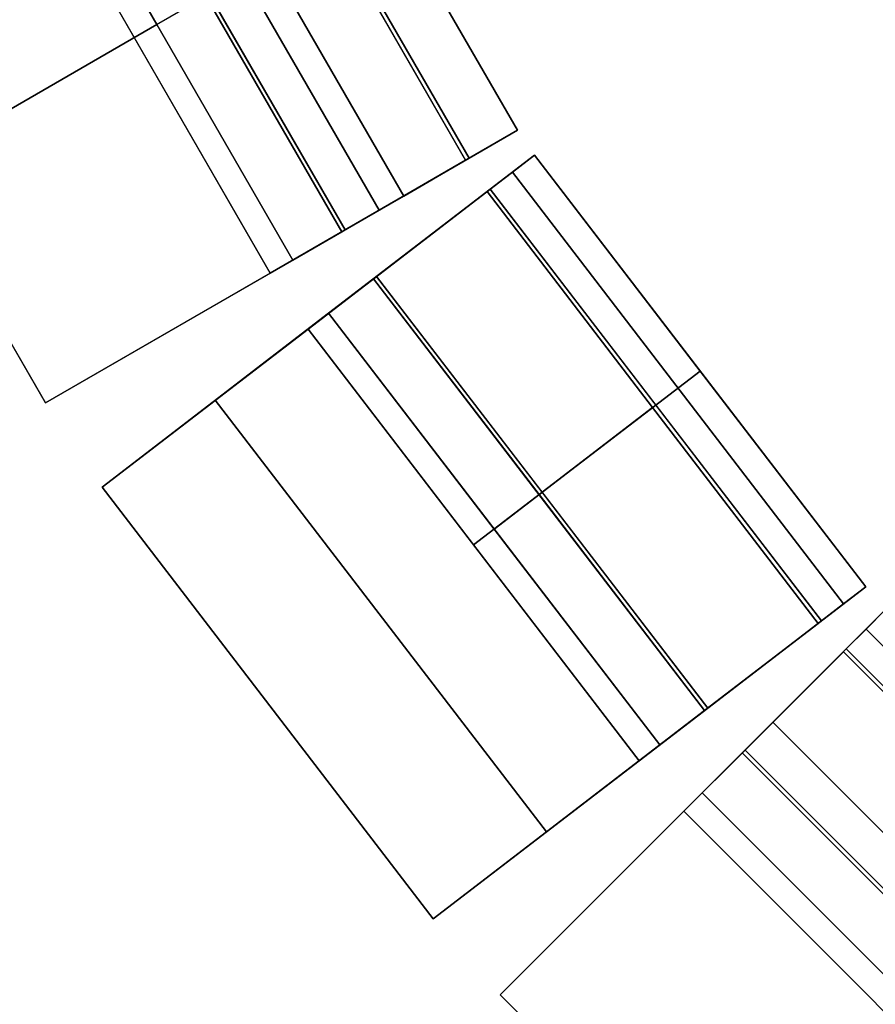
# Model space of a CAD drawing. Header units: millimetres. Extents: x 141.2 to 175.6, y 181.7 to 216.1.
# Tile 8 of 256: x 143.9 to 146.8, y 187.3 to 190.8. Entities that reach past the tile are written whole.
import ezdxf

# ---------------------------------------------------------------- set-up
doc = ezdxf.new("R2010")
doc.units = ezdxf.units.MM
doc.header["$MEASUREMENT"] = 0
doc.layers.add('Default', color=7, linetype='Continuous', true_color=0x000000)

msp = doc.modelspace()

# ---------------------------------------------------------------- meshes
at = {"layer": 'Default', "color": 43}
mesh = msp.add_polyface(dxfattribs=at)
corners = [(144.7278747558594, 189.8890380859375, 10.25982093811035), (144.2528839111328, 190.7117614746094, 10.25982093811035), (143.7778778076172, 191.5344848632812, 10.25982093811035), (145.591796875, 190.3878173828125, 10.19006443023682), (145.1167907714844, 191.2105407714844, 10.19006443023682), (144.6417999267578, 192.0332641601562, 10.19006443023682)]
mesh.append_faces([[corners[k] for k in face] for face in [(4, 1, 0, 3), (5, 2, 1, 4)]], dxfattribs={"color": 43})
mesh = msp.add_polyface(dxfattribs=at)
corners = [(145.591796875, 190.3878173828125, 10.19006443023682), (145.1167907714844, 191.2105407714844, 10.19006443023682), (144.6417999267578, 192.0332641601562, 10.19006443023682), (145.4226379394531, 190.2901611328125, 7.396885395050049), (144.9476470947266, 191.1128845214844, 7.396885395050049), (144.4726409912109, 191.9356079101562, 7.396885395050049)]
mesh.append_faces([[corners[k] for k in face] for face in [(4, 1, 0, 3), (5, 2, 1, 4)]], dxfattribs={"color": 43})
mesh = msp.add_polyface(dxfattribs=at)
corners = [(145.4105682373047, 190.2831878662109, 7.197372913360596), (144.9355621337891, 191.1059112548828, 7.197372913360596), (144.4605560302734, 191.9286346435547, 7.197372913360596), (145.1085052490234, 190.1087951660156, 2.209552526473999), (144.6335144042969, 190.9315185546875, 2.209552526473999), (144.1585083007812, 191.7542419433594, 2.209552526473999), (144.8064575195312, 189.9344024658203, -2.778267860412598), (144.3314514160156, 190.7571258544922, -2.778267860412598), (143.8564453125, 191.5798492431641, -2.778267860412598)]
mesh.append_faces([[corners[k] for k in face] for face in [(4, 1, 0, 3), (5, 2, 1, 4), (7, 4, 3, 6), (8, 5, 4, 7)]], dxfattribs={"color": 43})
mesh = msp.add_polyface(dxfattribs=at)
corners = [(144.9775543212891, 190.0331878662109, 7.197372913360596), (144.0275421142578, 191.6786346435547, 7.197372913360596), (145.1940612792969, 190.1581878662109, 7.197372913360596), (144.2440490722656, 191.8036346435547, 7.197372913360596), (145.4105682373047, 190.2831878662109, 7.197372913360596), (144.4605560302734, 191.9286346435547, 7.197372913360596)]
mesh.append_faces([[corners[k] for k in face] for face in [(3, 1, 0, 2), (5, 3, 2, 4)]], dxfattribs={"color": 43})
mesh = msp.add_polyface(dxfattribs=at)
corners = [(145.4226379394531, 190.2901611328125, 7.396885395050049), (144.9476470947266, 191.1128845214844, 7.396885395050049), (144.4726409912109, 191.9356079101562, 7.396885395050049), (144.9896240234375, 190.0401611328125, 7.396885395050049), (144.5146331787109, 190.8628845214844, 7.396885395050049), (144.0396270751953, 191.6856079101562, 7.396885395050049)]
mesh.append_faces([[corners[k] for k in face] for face in [(4, 1, 0, 3), (5, 2, 1, 4)]], dxfattribs={"color": 43})
mesh = msp.add_polyface(dxfattribs=at)
corners = [(144.9896240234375, 190.0401611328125, 7.396885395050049), (144.0396270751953, 191.6856079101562, 7.396885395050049), (144.9775543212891, 190.0331878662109, 7.197372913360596), (144.0275421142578, 191.6786346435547, 7.197372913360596)]
mesh.append_faces([[corners[k] for k in face] for face in [(3, 1, 0, 2)]], dxfattribs={"color": 43})
mesh = msp.add_polyface(dxfattribs=at)
corners = [(144.8064575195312, 189.9344024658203, -2.778267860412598), (144.3314514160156, 190.7571258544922, -2.778267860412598), (143.8564453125, 191.5798492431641, -2.778267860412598), (143.9425354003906, 189.4356231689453, -2.708511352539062), (143.467529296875, 190.2583465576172, -2.708511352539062), (142.9925384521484, 191.0810699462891, -2.708511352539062)]
mesh.append_faces([[corners[k] for k in face] for face in [(4, 1, 0, 3), (5, 2, 1, 4)]], dxfattribs={"color": 43})
mesh = msp.add_polyface(dxfattribs=at)
corners = [(143.9425354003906, 189.4356231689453, -2.708511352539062), (142.9925384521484, 191.0810699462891, -2.708511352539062), (144.7278747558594, 189.8890380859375, 10.25982093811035), (143.7778778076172, 191.5344848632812, 10.25982093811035)]
mesh.append_faces([[corners[k] for k in face] for face in [(3, 1, 0, 2)]], dxfattribs={"color": 43})
mesh = msp.add_polyface(dxfattribs=at)
corners = [(143.9425354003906, 189.4356231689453, -2.708511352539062), (144.7278747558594, 189.8890380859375, 10.25982093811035), (144.8064575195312, 189.9344024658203, -2.778267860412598), (145.591796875, 190.3878173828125, 10.19006443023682), (145.4105682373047, 190.2831878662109, 7.197372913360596), (144.9775543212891, 190.0331878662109, 7.197372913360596), (144.9896240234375, 190.0401611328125, 7.396885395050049), (145.4226379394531, 190.2901611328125, 7.396885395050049)]
mesh.append_faces([[corners[k] for k in face] for face in [(1, 0, 5, 5), (2, 5, 0, 0), (3, 1, 6, 6), (5, 6, 1, 1), (5, 2, 4, 4), (6, 7, 3, 3)]], dxfattribs={"color": 43})
mesh = msp.add_polyface(dxfattribs=at)
corners = [(144.1404266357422, 189.1416168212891, -2.708511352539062), (144.9318542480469, 189.7488861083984, -2.778267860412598), (144.85986328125, 189.6936645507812, 10.25982093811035), (145.6512908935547, 190.3009338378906, 10.19006443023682), (145.496337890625, 190.1820373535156, 7.396885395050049), (145.0996551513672, 189.8776550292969, 7.396885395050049), (145.0885925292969, 189.8691558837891, 7.197372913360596), (145.4852600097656, 190.1735382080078, 7.197372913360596)]
mesh.append_faces([[corners[k] for k in face] for face in [(1, 0, 6, 6), (2, 6, 0, 0), (6, 7, 1, 1), (3, 5, 2, 2), (6, 2, 5, 5), (5, 3, 4, 4)]], dxfattribs={"color": 43})
mesh = msp.add_polyface(dxfattribs=at)
corners = [(146.0165100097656, 188.1862945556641, 10.25982093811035), (145.4381866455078, 188.9399719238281, 10.25982093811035), (144.85986328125, 189.6936645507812, 10.25982093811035), (146.8079376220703, 188.7935638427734, 10.19006443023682), (146.2296142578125, 189.5472564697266, 10.19006443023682), (145.6512908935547, 190.3009338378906, 10.19006443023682)]
mesh.append_faces([[corners[k] for k in face] for face in [(4, 1, 0, 3), (5, 2, 1, 4)]], dxfattribs={"color": 43})
mesh = msp.add_polyface(dxfattribs=at)
corners = [(146.8079376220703, 188.7935638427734, 10.19006443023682), (145.6512908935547, 190.3009338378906, 10.19006443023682), (146.7304534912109, 188.7341156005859, 8.793475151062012), (145.5738067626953, 190.2414855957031, 8.793475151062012), (146.6529846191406, 188.6746673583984, 7.396885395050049), (145.496337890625, 190.1820373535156, 7.396885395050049)]
mesh.append_faces([[corners[k] for k in face] for face in [(3, 1, 0, 2), (5, 3, 2, 4)]], dxfattribs={"color": 43})
mesh = msp.add_polyface(dxfattribs=at)
corners = [(146.6419067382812, 188.6661682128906, 7.197372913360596), (146.0635833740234, 189.4198608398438, 7.197372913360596), (145.4852600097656, 190.1735382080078, 7.197372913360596), (146.0885009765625, 188.2415161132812, -2.778267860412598), (145.5101776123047, 188.9952087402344, -2.778267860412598), (144.9318542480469, 189.7488861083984, -2.778267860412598)]
mesh.append_faces([[corners[k] for k in face] for face in [(4, 1, 0, 3), (5, 2, 1, 4)]], dxfattribs={"color": 43})
mesh = msp.add_polyface(dxfattribs=at)
corners = [(146.2452392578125, 188.3617858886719, 7.197372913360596), (145.6669158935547, 189.115478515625, 7.197372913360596), (145.0885925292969, 189.8691558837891, 7.197372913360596), (146.6419067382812, 188.6661682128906, 7.197372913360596), (146.0635833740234, 189.4198608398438, 7.197372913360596), (145.4852600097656, 190.1735382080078, 7.197372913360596)]
mesh.append_faces([[corners[k] for k in face] for face in [(4, 1, 0, 3), (5, 2, 1, 4)]], dxfattribs={"color": 43})
mesh = msp.add_polyface(dxfattribs=at)
corners = [(146.6529846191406, 188.6746673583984, 7.396885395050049), (146.0746612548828, 189.4283447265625, 7.396885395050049), (145.496337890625, 190.1820373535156, 7.396885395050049), (146.2563018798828, 188.3702850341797, 7.396885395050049), (145.677978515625, 189.1239624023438, 7.396885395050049), (145.0996551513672, 189.8776550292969, 7.396885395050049)]
mesh.append_faces([[corners[k] for k in face] for face in [(4, 1, 0, 3), (5, 2, 1, 4)]], dxfattribs={"color": 43})
mesh = msp.add_polyface(dxfattribs=at)
corners = [(146.2563018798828, 188.3702850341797, 7.396885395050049), (145.0996551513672, 189.8776550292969, 7.396885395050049), (146.2452392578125, 188.3617858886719, 7.197372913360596), (145.0885925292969, 189.8691558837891, 7.197372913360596)]
mesh.append_faces([[corners[k] for k in face] for face in [(3, 1, 0, 2)]], dxfattribs={"color": 43})
mesh = msp.add_polyface(dxfattribs=at)
corners = [(146.0885009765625, 188.2415161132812, -2.778267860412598), (144.9318542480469, 189.7488861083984, -2.778267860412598), (145.6927795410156, 187.9378814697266, -2.74338960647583), (144.5361328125, 189.4452514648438, -2.74338960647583), (145.2970733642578, 187.6342468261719, -2.708511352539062), (144.1404266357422, 189.1416168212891, -2.708511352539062)]
mesh.append_faces([[corners[k] for k in face] for face in [(3, 1, 0, 2), (5, 3, 2, 4)]], dxfattribs={"color": 43})
mesh = msp.add_polyface(dxfattribs=at)
corners = [(145.2970733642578, 187.6342468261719, -2.708511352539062), (144.1404266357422, 189.1416168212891, -2.708511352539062), (146.0165100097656, 188.1862945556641, 10.25982093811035), (144.85986328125, 189.6936645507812, 10.25982093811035)]
mesh.append_faces([[corners[k] for k in face] for face in [(3, 1, 0, 2)]], dxfattribs={"color": 43})
mesh = msp.add_polyface(dxfattribs=at)
corners = [(145.2970733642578, 187.6342468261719, -2.708511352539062), (146.0165100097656, 188.1862945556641, 10.25982093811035), (145.6927795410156, 187.9378814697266, -2.74338960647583), (146.4122314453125, 188.4899291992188, 10.22494316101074), (146.0885009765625, 188.2415161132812, -2.778267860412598), (146.8079376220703, 188.7935638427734, 10.19006443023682), (146.6419067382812, 188.6661682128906, 7.197372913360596), (146.2452392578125, 188.3617858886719, 7.197372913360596), (146.2563018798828, 188.3702850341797, 7.396885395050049), (146.6529846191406, 188.6746673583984, 7.396885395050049)]
mesh.append_faces([[corners[k] for k in face] for face in [(1, 0, 2, 2), (1, 2, 7, 7), (4, 7, 2, 2), (1, 8, 3, 3), (8, 1, 7, 7), (5, 8, 9, 9), (3, 8, 5, 5), (4, 6, 7, 7)]], dxfattribs={"color": 43})
mesh = msp.add_polyface(dxfattribs=at)
corners = [(145.5316467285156, 187.3685760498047, -2.708511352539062), (146.2370300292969, 188.0739593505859, -2.778267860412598), (146.1728820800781, 188.0098114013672, 10.25982093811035), (146.8782653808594, 188.7151947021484, 10.19006443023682), (146.7401580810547, 188.5770874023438, 7.396885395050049), (146.3865966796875, 188.2235260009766, 7.396885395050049), (146.3767395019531, 188.2136688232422, 7.197372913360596), (146.7302856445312, 188.5672149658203, 7.197372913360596)]
mesh.append_faces([[corners[k] for k in face] for face in [(1, 0, 6, 6), (2, 6, 0, 0), (6, 7, 1, 1), (3, 5, 2, 2), (6, 2, 5, 5), (5, 3, 4, 4)]], dxfattribs={"color": 43})
mesh = msp.add_polyface(dxfattribs=at)
corners = [(147.5163879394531, 186.6663055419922, 10.25982093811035), (146.1728820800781, 188.0098114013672, 10.25982093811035), (148.2217712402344, 187.3716888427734, 10.19006443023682), (146.8782653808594, 188.7151947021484, 10.19006443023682)]
mesh.append_faces([[corners[k] for k in face] for face in [(3, 1, 0, 2)]], dxfattribs={"color": 43})
mesh = msp.add_polyface(dxfattribs=at)
corners = [(148.2217712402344, 187.3716888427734, 10.19006443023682), (146.8782653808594, 188.7151947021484, 10.19006443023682), (148.1527099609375, 187.3026428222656, 8.793475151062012), (146.8092041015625, 188.6461334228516, 8.793475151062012), (148.0836486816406, 187.2335815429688, 7.396885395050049), (146.7401580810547, 188.5770874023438, 7.396885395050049)]
mesh.append_faces([[corners[k] for k in face] for face in [(3, 1, 0, 2), (5, 3, 2, 4)]], dxfattribs={"color": 43})
mesh = msp.add_polyface(dxfattribs=at)
corners = [(148.0737915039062, 187.2237091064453, 7.197372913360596), (146.7302856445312, 188.5672149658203, 7.197372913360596), (147.8271636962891, 186.9770965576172, 2.209552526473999), (146.4836578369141, 188.3205871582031, 2.209552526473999), (147.5805358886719, 186.73046875, -2.778267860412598), (146.2370300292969, 188.0739593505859, -2.778267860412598)]
mesh.append_faces([[corners[k] for k in face] for face in [(3, 1, 0, 2), (5, 3, 2, 4)]], dxfattribs={"color": 43})
mesh = msp.add_polyface(dxfattribs=at)
corners = [(147.7202301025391, 186.8701629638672, 7.197372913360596), (146.3767395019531, 188.2136688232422, 7.197372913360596), (148.0737915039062, 187.2237091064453, 7.197372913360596), (146.7302856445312, 188.5672149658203, 7.197372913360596)]
mesh.append_faces([[corners[k] for k in face] for face in [(3, 1, 0, 2)]], dxfattribs={"color": 43})
mesh = msp.add_polyface(dxfattribs=at)
corners = [(148.0836486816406, 187.2335815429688, 7.396885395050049), (146.7401580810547, 188.5770874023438, 7.396885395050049), (147.7301025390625, 186.8800201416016, 7.396885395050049), (146.3865966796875, 188.2235260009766, 7.396885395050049)]
mesh.append_faces([[corners[k] for k in face] for face in [(3, 1, 0, 2)]], dxfattribs={"color": 43})
mesh = msp.add_polyface(dxfattribs=at)
corners = [(147.7301025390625, 186.8800201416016, 7.396885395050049), (146.3865966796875, 188.2235260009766, 7.396885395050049), (147.7202301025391, 186.8701629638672, 7.197372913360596), (146.3767395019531, 188.2136688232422, 7.197372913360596)]
mesh.append_faces([[corners[k] for k in face] for face in [(3, 1, 0, 2)]], dxfattribs={"color": 43})
mesh = msp.add_polyface(dxfattribs=at)
corners = [(147.5805358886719, 186.73046875, -2.778267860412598), (146.2370300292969, 188.0739593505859, -2.778267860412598), (146.8751525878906, 186.0250854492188, -2.708511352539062), (145.5316467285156, 187.3685760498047, -2.708511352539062)]
mesh.append_faces([[corners[k] for k in face] for face in [(3, 1, 0, 2)]], dxfattribs={"color": 43})
mesh = msp.add_polyface(dxfattribs=at)
corners = [(146.8751525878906, 186.0250854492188, -2.708511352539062), (145.5316467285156, 187.3685760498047, -2.708511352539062), (147.5163879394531, 186.6663055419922, 10.25982093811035), (146.1728820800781, 188.0098114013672, 10.25982093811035)]
mesh.append_faces([[corners[k] for k in face] for face in [(3, 1, 0, 2)]], dxfattribs={"color": 43})

doc.saveas('drawing.dxf')
